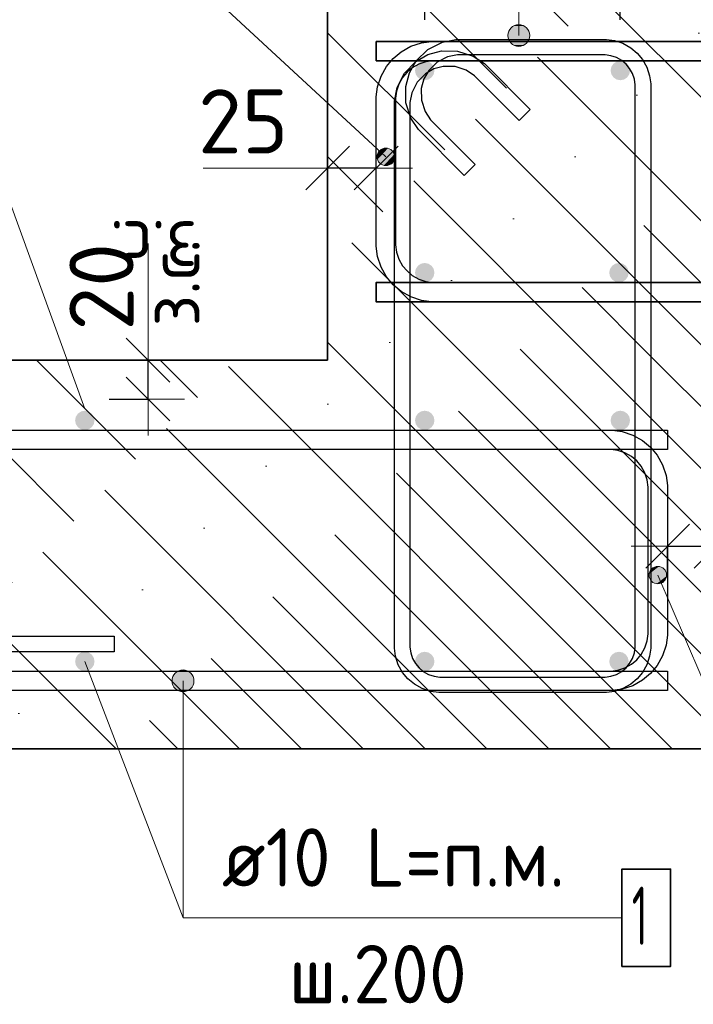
# Model space of a CAD drawing. Header units: metres. Extents: x -38 to 89, y -15 to 19.
# Tile 105 of 120: x 72.118 to 72.465, y 6.137 to 6.643. Entities that reach past the tile are written whole.
import ezdxf

# ---------------------------------------------------------------- set-up
doc = ezdxf.new("R2010")
doc.units = ezdxf.units.M
doc.header["$PDMODE"] = 65
for name, color, linetype, lineweight in [('XR$5$Арм. стержнями верхней зоны', 180, 'Continuous', 35), ('XR$5$Арм. стержнями нижней зоны', 180, 'Continuous', 35), ('XR$5$Арм.стержн. Арматура края', 96, 'Continuous', 35), ('XR$5$Арм.стержн. Хомут', 240, 'Continuous', 35), ('XR$5$Размерная линия (1)', 7, 'Continuous', 13), ('XR$5$Размерная линия_ общее', 7, 'Continuous', 13)]:
    doc.layers.add(name, color=color, linetype=linetype, lineweight=lineweight)
doc.layers.add('XR$5$Арм.стержн. Фиксатор', color=7, linetype='Continuous', lineweight=35, true_color=0x501e0f)
doc.styles.add('ISOCPEUR', font='txt')
doc.dimstyles.new('DIMSTYLE_25', dxfattribs={"dimtxt": 0.033, "dimasz": 0.0375, "dimexe": 0, "dimexo": 0, "dimgap": 0.0165, "dimtad": 2, "dimdec": 0, "dimlfac": 1000, "dimrnd": 1, "dimzin": 12, "dimdsep": 46, "dimtxsty": 'ISOCPEUR', "dimblk1": 'ALL_ML_STRICH', "dimblk2": 'ALL_ML_STRICH', "dimsah": 1, "dimcen": 0, "dimclrd": 7, "dimclre": 256, "dimclrt": 7, "dimadec": 0, "dimazin": 0, "dimtfac": 1, "dimtdec": 0, "dimtix": 1, "dimtmove": 2, "dimatfit": 3, "dimfxl": 0, "dimtvp": 1.2, "dimtzin": 0, "dimlwd": 0, "dimlwe": -3, "dimarcsym": 0})
doc.dimstyles.new('DIMSTYLE_27', dxfattribs={"dimtxt": 0.03, "dimasz": 0.03, "dimexe": 0, "dimexo": 0, "dimgap": 0.015, "dimtad": 2, "dimdec": 0, "dimlfac": 1000, "dimrnd": 5, "dimzin": 12, "dimdsep": 46, "dimtxsty": 'ISOCPEUR', "dimblk1": 'ALL_ML_STRICH', "dimblk2": 'ALL_ML_STRICH', "dimsah": 1, "dimcen": 0, "dimclrd": 7, "dimclre": 256, "dimclrt": 7, "dimadec": 0, "dimazin": 0, "dimtfac": 1, "dimtdec": 0, "dimtix": 1, "dimtmove": 2, "dimatfit": 3, "dimfxl": 0, "dimtvp": 1.2, "dimtzin": 0, "dimlwd": 0, "dimlwe": -3, "dimarcsym": 0})
doc.dimstyles.new('DIMSTYLE_28', dxfattribs={"dimtxt": 0.03, "dimasz": 0.03, "dimexe": 0, "dimexo": 0, "dimgap": 0.015, "dimtad": 2, "dimdec": 0, "dimlfac": 1000, "dimrnd": 5, "dimzin": 12, "dimdsep": 46, "dimtxsty": 'ISOCPEUR', "dimblk1": 'ALL_ML_STRICH', "dimblk2": 'ALL_ML_STRICH', "dimsah": 1, "dimcen": 0, "dimclrd": 7, "dimclre": 256, "dimclrt": 7, "dimadec": 0, "dimazin": 0, "dimtfac": 1, "dimtdec": 0, "dimtix": 1, "dimtmove": 2, "dimatfit": 3, "dimfxl": 0, "dimtzin": 0, "dimlwd": 0, "dimlwe": -3, "dimarcsym": 0})
pattern_1 = [(135, (0, 0), (-0.031819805, -0.031819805), [0.4, -0.05, 0, -0.05]), (135, (-0.01591, -0.01591), (-0.031819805, -0.031819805), [0.8, -0.1, 0.1, -0.1])]

# ---------------------------------------------------------------- blocks, each defined once
blk = doc.blocks.new('ALL_ML_STRICH')
at = {"color": 0, "linetype": 'ByBlock', "lineweight": -2}
for p, q in [((0, -0.5), (0, 0.5)), ((-0.3, -0.3), (0.3, 0.3)), ((-1, 0), (0.5, 0))]:
    blk.add_line(p, q, dxfattribs=at)
blk = doc.blocks.new('*D698')
at = {"layer": 'DEFPOINTS', "color": 7, "linetype": 'Continuous', "lineweight": 13, "transparency": 33554687}
for p in [(72.27679, 6.70391), (72.27679, 6.66801), (72.32679, 6.62301)]:
    blk.add_point(p, dxfattribs=at)
at = {"layer": 'XR$5$Размерная линия (1)', "color": 9, "linetype": 'Continuous', "lineweight": -2, "true_color": 0xc7c7c7, "transparency": 33554687}
for p, q in [((72.27679, 6.68801), (72.27679, 6.70391)), ((72.32679, 6.64301), (72.32679, 6.70391))]:
    blk.add_line(p, q, dxfattribs=at)
at = {"layer": 'XR$5$Размерная линия (1)', "color": 7, "linetype": 'Continuous', "lineweight": -2, "transparency": 33554687}
blk.add_line((72.27679, 6.70391), (72.32679, 6.70391), dxfattribs=at)
at = {"layer": 'XR$5$Размерная линия (1)', "color": 7, "linetype": 'Continuous', "lineweight": 13, "transparency": 33554687, "xscale": 0.03, "yscale": 0.03, "zscale": 0.03, "rotation": 180}
blk.add_blockref('ALL_ML_STRICH', (72.27679, 6.70391), dxfattribs=at)
at = {"layer": 'XR$5$Размерная линия (1)', "color": 7, "linetype": 'Continuous', "lineweight": 13, "transparency": 33554687, "xscale": 0.03, "yscale": 0.03, "zscale": 0.03}
blk.add_blockref('ALL_ML_STRICH', (72.32679, 6.70391), dxfattribs=at)
at = {"layer": 'XR$5$Размерная линия (1)', "color": 7, "linetype": 'Continuous', "lineweight": 13, "transparency": 33554687, "insert": (72.23769, 6.72649), "char_height": 0.03, "width": 0.06, "attachment_point": 5, "style": 'ISOCPEUR'}
blk.add_mtext('\\A1;{50}', dxfattribs=at)
blk = doc.blocks.new('*D699')
at = {"layer": 'DEFPOINTS', "color": 7, "linetype": 'Continuous', "lineweight": 13, "transparency": 33554687}
for p in [(72.32679, 6.70391), (72.32679, 6.62301), (72.42749, 6.62301)]:
    blk.add_point(p, dxfattribs=at)
at = {"layer": 'XR$5$Размерная линия (1)', "color": 9, "linetype": 'Continuous', "lineweight": -2, "true_color": 0xc7c7c7, "transparency": 33554687}
for p, q in [((72.32679, 6.64301), (72.32679, 6.70391)), ((72.42749, 6.64301), (72.42749, 6.70391))]:
    blk.add_line(p, q, dxfattribs=at)
at = {"layer": 'XR$5$Размерная линия (1)', "color": 7, "linetype": 'Continuous', "lineweight": -2, "transparency": 33554687}
blk.add_line((72.32679, 6.70391), (72.42749, 6.70391), dxfattribs=at)
at = {"layer": 'XR$5$Размерная линия (1)', "color": 7, "linetype": 'Continuous', "lineweight": 13, "transparency": 33554687, "xscale": 0.03, "yscale": 0.03, "zscale": 0.03, "rotation": 180}
blk.add_blockref('ALL_ML_STRICH', (72.32679, 6.70391), dxfattribs=at)
at = {"layer": 'XR$5$Размерная линия (1)', "color": 7, "linetype": 'Continuous', "lineweight": 13, "transparency": 33554687, "xscale": 0.03, "yscale": 0.03, "zscale": 0.03}
blk.add_blockref('ALL_ML_STRICH', (72.42749, 6.70391), dxfattribs=at)
at = {"layer": 'XR$5$Размерная линия (1)', "color": 7, "linetype": 'Continuous', "lineweight": 13, "transparency": 33554687, "insert": (72.38164, 6.72641), "char_height": 0.03, "width": 0.09, "attachment_point": 5, "style": 'ISOCPEUR'}
blk.add_mtext('\\A1;{100}', dxfattribs=at)
blk = doc.blocks.new('*D704')
at = {"layer": 'DEFPOINTS', "color": 7, "linetype": 'Continuous', "lineweight": 13, "transparency": 33554687}
for p in [(72.14438, 6.46801), (72.14438, 6.44801), (72.18437, 6.44801)]:
    blk.add_point(p, dxfattribs=at)
at = {"layer": 'XR$5$Размерная линия_ общее', "color": 253, "linetype": 'Continuous', "lineweight": -2, "true_color": 0xa0a0a0, "transparency": 33554687}
for p, q in [((72.16438, 6.46801), (72.18437, 6.46801)), ((72.16438, 6.44801), (72.18437, 6.44801))]:
    blk.add_line(p, q, dxfattribs=at)
at = {"layer": 'XR$5$Размерная линия_ общее', "color": 7, "linetype": 'Continuous', "lineweight": -2, "transparency": 33554687}
blk.add_line((72.18437, 6.44801), (72.18437, 6.46801), dxfattribs=at)
at = {"layer": 'XR$5$Размерная линия_ общее', "color": 7, "linetype": 'Continuous', "lineweight": 13, "transparency": 33554687, "xscale": 0.0375, "yscale": 0.0375, "zscale": 0.0375}
for p, rotation in [((72.18437, 6.46801), 90), ((72.18437, 6.44801), 270)]:
    blk.add_blockref('ALL_ML_STRICH', p, dxfattribs=dict(at, rotation=rotation))
at = {"layer": 'XR$5$Размерная линия_ общее', "color": 7, "linetype": 'Continuous', "lineweight": 13, "transparency": 33554687, "insert": (72.1839, 6.48537), "char_height": 0.027, "width": 0.00135, "attachment_point": 1, "rotation": 90, "line_spacing_factor": 0.60241, "style": 'ISOCPEUR'}
blk.add_mtext('з.с.', dxfattribs=at)
at = {"layer": 'XR$5$Размерная линия_ общее', "color": 7, "linetype": 'Continuous', "lineweight": 13, "transparency": 33554687, "insert": (72.16037, 6.50574), "char_height": 0.033, "width": 0.066, "attachment_point": 5, "rotation": 90, "style": 'ISOCPEUR'}
blk.add_mtext('\\A1;{20}', dxfattribs=at)
blk = doc.blocks.new('*D705')
at = {"layer": 'DEFPOINTS', "color": 7, "linetype": 'Continuous', "lineweight": 13, "transparency": 33554687}
for p in [(72.30179, 6.56683), (72.30179, 6.53184), (72.27679, 6.52684)]:
    blk.add_point(p, dxfattribs=at)
at = {"layer": 'XR$5$Размерная линия_ общее', "color": 253, "linetype": 'Continuous', "lineweight": -2, "true_color": 0xa0a0a0, "transparency": 33554687}
for p, q in [((72.27679, 6.54684), (72.27679, 6.56683)), ((72.30179, 6.55184), (72.30179, 6.56683))]:
    blk.add_line(p, q, dxfattribs=at)
at = {"layer": 'XR$5$Размерная линия_ общее', "color": 7, "linetype": 'Continuous', "lineweight": -2, "transparency": 33554687}
blk.add_line((72.30179, 6.56683), (72.27679, 6.56683), dxfattribs=at)
at = {"layer": 'XR$5$Размерная линия_ общее', "color": 7, "linetype": 'Continuous', "lineweight": 13, "transparency": 33554687, "xscale": 0.0375, "yscale": 0.0375, "zscale": 0.0375}
for p, rotation in [((72.27679, 6.56683), 180), ((72.30179, 6.56683), 360)]:
    blk.add_blockref('ALL_ML_STRICH', p, dxfattribs=dict(at, rotation=rotation))
at = {"layer": 'XR$5$Размерная линия_ общее', "color": 7, "linetype": 'Continuous', "lineweight": 13, "transparency": 33554687, "insert": (72.23336, 6.59083), "char_height": 0.033, "width": 0.066, "attachment_point": 5, "style": 'ISOCPEUR'}
blk.add_mtext('\\A1;{25}', dxfattribs=at)
at = {"layer": 'XR$5$Размерная линия_ общее', "color": 7, "linetype": 'Continuous', "lineweight": 13, "transparency": 33554687, "insert": (72.20976, 6.51262), "char_height": 0.027, "width": 0.00135, "attachment_point": 1, "rotation": 180, "line_spacing_factor": 0.60241, "style": 'ISOCPEUR'}
blk.add_mtext('з.с.', dxfattribs=at)
blk = doc.blocks.new('*D706')
at = {"layer": 'DEFPOINTS', "color": 7, "linetype": 'Continuous', "lineweight": 13, "transparency": 33554687}
for p in [(72.45179, 6.37232), (72.45179, 6.33733), (72.47679, 6.33233)]:
    blk.add_point(p, dxfattribs=at)
at = {"layer": 'XR$5$Размерная линия_ общее', "color": 253, "linetype": 'Continuous', "lineweight": -2, "true_color": 0xa0a0a0, "transparency": 33554687}
for p, q in [((72.45179, 6.35733), (72.45179, 6.37232)), ((72.47679, 6.35233), (72.47679, 6.37232))]:
    blk.add_line(p, q, dxfattribs=at)
at = {"layer": 'XR$5$Размерная линия_ общее', "color": 7, "linetype": 'Continuous', "lineweight": -2, "transparency": 33554687}
blk.add_line((72.45179, 6.37232), (72.47679, 6.37232), dxfattribs=at)
at = {"layer": 'XR$5$Размерная линия_ общее', "color": 7, "linetype": 'Continuous', "lineweight": 13, "transparency": 33554687, "xscale": 0.0375, "yscale": 0.0375, "zscale": 0.0375, "rotation": 180}
blk.add_blockref('ALL_ML_STRICH', (72.45179, 6.37232), dxfattribs=at)
at = {"layer": 'XR$5$Размерная линия_ общее', "color": 7, "linetype": 'Continuous', "lineweight": 13, "transparency": 33554687, "xscale": 0.0375, "yscale": 0.0375, "zscale": 0.0375}
blk.add_blockref('ALL_ML_STRICH', (72.47679, 6.37232), dxfattribs=at)
at = {"layer": 'XR$5$Размерная линия_ общее', "color": 7, "linetype": 'Continuous', "lineweight": 13, "transparency": 33554687, "insert": (72.52351, 6.39632), "char_height": 0.033, "width": 0.066, "attachment_point": 5, "style": 'ISOCPEUR'}
blk.add_mtext('\\A1;{25}', dxfattribs=at)
at = {"layer": 'XR$5$Размерная линия_ общее', "color": 7, "linetype": 'Continuous', "lineweight": 13, "transparency": 33554687, "insert": (72.49657, 6.37211), "char_height": 0.027, "width": 0.00135, "attachment_point": 1, "line_spacing_factor": 0.60241, "style": 'ISOCPEUR'}
blk.add_mtext('з.с.', dxfattribs=at)

msp = doc.modelspace()

# ---------------------------------------------------------------- hatches: boundary and pattern name
at = {"linetype": 'Continuous', "lineweight": 13, "transparency": 33554687}
h = msp.add_hatch(dxfattribs=at)
h.set_pattern_fill('__________540', scale=0.015, style=0, pattern_type=2)
h.set_pattern_definition(pattern_1)
h.paths.add_polyline_path([(72.27679, 6.66801), (72.27679, 6.46801), (72.84453, 6.46801), (72.84453, 6.66801)], flags=0)
h = msp.add_hatch(dxfattribs=at)
h.set_pattern_fill('__________540', scale=0.015, style=0, pattern_type=2)
h.set_pattern_definition(pattern_1)
h.paths.add_polyline_path([(72.47679, 6.26801), (72.47679, 6.46801), (71.92453, 6.46801), (71.92453, 6.26801)], flags=0)
at = {"layer": 'XR$5$Арм. стержнями верхней зоны', "linetype": 'Continuous', "lineweight": 50, "transparency": 33554687}
for points in [[(72.33179, 6.61701), (72.33141, 6.61893), (72.33033, 6.62055), (72.3287, 6.62163), (72.32679, 6.62201), (72.32488, 6.62163), (72.32325, 6.62055), (72.32217, 6.61893), (72.32179, 6.61701), (72.32217, 6.6151), (72.32325, 6.61348), (72.32488, 6.61239), (72.32679, 6.61201), (72.3287, 6.61239), (72.33033, 6.61348), (72.33141, 6.6151)], [(72.43249, 6.61701), (72.43211, 6.61893), (72.43103, 6.62055), (72.4294, 6.62163), (72.42749, 6.62201), (72.42558, 6.62163), (72.42396, 6.62055), (72.42287, 6.61893), (72.42249, 6.61701), (72.42287, 6.6151), (72.42396, 6.61348), (72.42558, 6.61239), (72.42749, 6.61201), (72.4294, 6.61239), (72.43103, 6.61348), (72.43211, 6.6151)], [(72.15679, 6.43701), (72.15641, 6.43893), (72.15532, 6.44055), (72.1537, 6.44163), (72.15179, 6.44201), (72.14988, 6.44163), (72.14825, 6.44055), (72.14717, 6.43893), (72.14679, 6.43701), (72.14717, 6.4351), (72.14825, 6.43348), (72.14988, 6.43239), (72.15179, 6.43201), (72.1537, 6.43239), (72.15532, 6.43348), (72.15641, 6.4351)], [(72.33179, 6.43701), (72.33141, 6.43893), (72.33033, 6.44055), (72.3287, 6.44163), (72.32679, 6.44201), (72.32488, 6.44163), (72.32325, 6.44055), (72.32217, 6.43893), (72.32179, 6.43701), (72.32217, 6.4351), (72.32325, 6.43348), (72.32488, 6.43239), (72.32679, 6.43201), (72.3287, 6.43239), (72.33033, 6.43348), (72.33141, 6.4351)], [(72.43249, 6.43701), (72.43211, 6.43893), (72.43103, 6.44055), (72.4294, 6.44163), (72.42749, 6.44201), (72.42558, 6.44163), (72.42396, 6.44055), (72.42287, 6.43893), (72.42249, 6.43701), (72.42287, 6.4351), (72.42396, 6.43348), (72.42558, 6.43239), (72.42749, 6.43201), (72.4294, 6.43239), (72.43103, 6.43348), (72.43211, 6.4351)]]:
    msp.add_hatch(color=4, dxfattribs=at).paths.add_polyline_path(points)
at = {"layer": 'XR$5$Арм. стержнями нижней зоны', "linetype": 'Continuous', "lineweight": 50, "transparency": 33554687}
for points in [[(72.33179, 6.51301), (72.33141, 6.51493), (72.33033, 6.51655), (72.3287, 6.51763), (72.32679, 6.51801), (72.32488, 6.51763), (72.32325, 6.51655), (72.32217, 6.51493), (72.32179, 6.51301), (72.32217, 6.5111), (72.32325, 6.50948), (72.32488, 6.50839), (72.32679, 6.50801), (72.3287, 6.50839), (72.33033, 6.50948), (72.33141, 6.5111)], [(72.43179, 6.51301), (72.43141, 6.51493), (72.43033, 6.51655), (72.4287, 6.51763), (72.42679, 6.51801), (72.42488, 6.51763), (72.42325, 6.51655), (72.42217, 6.51493), (72.42179, 6.51301), (72.42217, 6.5111), (72.42325, 6.50948), (72.42488, 6.50839), (72.42679, 6.50801), (72.4287, 6.50839), (72.43033, 6.50948), (72.43141, 6.5111)], [(72.15679, 6.31301), (72.15641, 6.31493), (72.15532, 6.31655), (72.1537, 6.31763), (72.15179, 6.31801), (72.14988, 6.31763), (72.14825, 6.31655), (72.14717, 6.31493), (72.14679, 6.31301), (72.14717, 6.3111), (72.14825, 6.30948), (72.14988, 6.30839), (72.15179, 6.30801), (72.1537, 6.30839), (72.15532, 6.30948), (72.15641, 6.3111)], [(72.33179, 6.31301), (72.33141, 6.31493), (72.33033, 6.31655), (72.3287, 6.31763), (72.32679, 6.31801), (72.32488, 6.31763), (72.32325, 6.31655), (72.32217, 6.31493), (72.32179, 6.31301), (72.32217, 6.3111), (72.32325, 6.30948), (72.32488, 6.30839), (72.32679, 6.30801), (72.3287, 6.30839), (72.33033, 6.30948), (72.33141, 6.3111)], [(72.43179, 6.31301), (72.43141, 6.31493), (72.43033, 6.31655), (72.4287, 6.31763), (72.42679, 6.31801), (72.42488, 6.31763), (72.42325, 6.31655), (72.42217, 6.31493), (72.42179, 6.31301), (72.42217, 6.3111), (72.42325, 6.30948), (72.42488, 6.30839), (72.42679, 6.30801), (72.4287, 6.30839), (72.43033, 6.30948), (72.43141, 6.3111)]]:
    msp.add_hatch(color=4, dxfattribs=at).paths.add_polyline_path(points)
at = {"layer": 'XR$5$Арм. стержнями нижней зоны', "linetype": 'Continuous', "lineweight": 13, "transparency": 33554687}
for points in [[(72.19751, 6.30582), (72.20719, 6.30582), (72.20516, 6.30785)], [(72.19751, 6.30582), (72.20516, 6.30785), (72.19954, 6.30785)], [(72.19954, 6.30785), (72.20516, 6.30785), (72.20235, 6.30864)], [(72.19673, 6.30301), (72.20798, 6.30301), (72.20719, 6.30582)], [(72.19673, 6.30301), (72.20719, 6.30582), (72.19751, 6.30582)], [(72.19751, 6.3002), (72.20798, 6.30301), (72.19673, 6.30301)], [(72.19751, 6.3002), (72.20719, 6.3002), (72.20798, 6.30301)], [(72.19954, 6.29817), (72.20719, 6.3002), (72.19751, 6.3002)], [(72.19954, 6.29817), (72.20516, 6.29817), (72.20719, 6.3002)], [(72.20516, 6.29817), (72.19954, 6.29817), (72.20235, 6.29739)]]:
    msp.add_hatch(color=7, dxfattribs=at).paths.add_polyline_path(points)
at = {"layer": 'XR$5$Арм.стержн. Арматура края', "linetype": 'Continuous', "lineweight": 13, "transparency": 33554687}
for points in [[(72.30242, 6.57356), (72.30548, 6.57686), (72.30349, 6.57563)], [(72.30548, 6.57686), (72.30242, 6.57356), (72.30251, 6.57127)], [(72.30548, 6.57686), (72.30251, 6.57127), (72.30777, 6.57694)], [(72.30777, 6.57694), (72.30251, 6.57127), (72.30373, 6.56928)], [(72.30777, 6.57694), (72.30373, 6.56928), (72.30985, 6.57588)], [(72.30985, 6.57588), (72.30373, 6.56928), (72.30581, 6.56821)], [(72.30985, 6.57588), (72.30581, 6.56821), (72.31107, 6.57389)], [(72.31107, 6.57389), (72.30581, 6.56821), (72.3081, 6.5683)], [(72.31107, 6.57389), (72.3081, 6.5683), (72.31116, 6.5716)], [(72.31116, 6.5716), (72.3081, 6.5683), (72.31009, 6.56952)], [(72.44235, 6.35799), (72.44946, 6.36104), (72.44733, 6.36189)], [(72.44235, 6.35799), (72.44733, 6.36189), (72.4432, 6.36012)], [(72.4432, 6.36012), (72.44733, 6.36189), (72.44501, 6.36158)], [(72.44265, 6.35567), (72.44946, 6.36104), (72.44235, 6.35799)], [(72.44265, 6.35567), (72.45092, 6.35922), (72.44946, 6.36104)], [(72.44412, 6.35385), (72.45092, 6.35922), (72.44265, 6.35567)], [(72.44412, 6.35385), (72.45123, 6.35691), (72.45092, 6.35922)], [(72.44625, 6.353), (72.45123, 6.35691), (72.44412, 6.35385)], [(72.44625, 6.353), (72.45038, 6.35478), (72.45123, 6.35691)], [(72.45038, 6.35478), (72.44625, 6.353), (72.44856, 6.35331)]]:
    msp.add_hatch(color=7, dxfattribs=at).paths.add_polyline_path(points)
at = {"layer": 'XR$5$Арм.стержн. Хомут', "linetype": 'Continuous', "lineweight": 13, "transparency": 33554687}
for points in [[(72.37237, 6.63985), (72.378, 6.63985), (72.37519, 6.64064)], [(72.38002, 6.63782), (72.37035, 6.63782), (72.36956, 6.63501)], [(72.38002, 6.63782), (72.36956, 6.63501), (72.38081, 6.63501)], [(72.378, 6.63985), (72.37237, 6.63985), (72.37035, 6.63782)], [(72.378, 6.63985), (72.37035, 6.63782), (72.38002, 6.63782)], [(72.38081, 6.63501), (72.36956, 6.63501), (72.37035, 6.6322)], [(72.38081, 6.63501), (72.37035, 6.6322), (72.38002, 6.6322)], [(72.38002, 6.6322), (72.37035, 6.6322), (72.37237, 6.63017)], [(72.38002, 6.6322), (72.37237, 6.63017), (72.378, 6.63017)], [(72.378, 6.63017), (72.37237, 6.63017), (72.37519, 6.62939)]]:
    msp.add_hatch(color=7, dxfattribs=at).paths.add_polyline_path(points)

# ---------------------------------------------------------------- linework, layer by layer
at = {"color": 7, "linetype": 'Continuous', "lineweight": 35, "transparency": 33554687}
for p, q in [((72.27679, 6.66801), (72.27679, 6.46801)), ((72.27679, 6.46801), (71.92453, 6.46801)), ((71.92453, 6.26801), (72.47679, 6.26801))]:
    msp.add_line(p, q, dxfattribs=at)
at = {"color": 7, "linetype": 'Continuous', "lineweight": 13, "transparency": 33554687}
for p, q in [((72.15179, 6.44301), (72.10534, 6.57066)), ((72.27679, 6.56683), (72.21279, 6.56683)), ((72.18437, 6.46801), (72.18437, 6.52801)), ((72.15179, 6.31301), (72.20235, 6.18118))]:
    msp.add_line(p, q, dxfattribs=at)
at = {"layer": 'XR$5$Арм. стержнями верхней зоны', "color": 4, "linetype": 'Continuous', "lineweight": 35, "transparency": 33554687}
msp.add_lwpolyline([(72.30179, 6.63201), (72.84953, 6.63201), (72.84953, 6.62201), (72.30179, 6.62201), (72.30179, 6.63201)], dxfattribs=at)
msp.add_lwpolyline([(72.30179, 6.63201), (72.84953, 6.63201), (72.84953, 6.62201), (72.30179, 6.62201), (72.30179, 6.63201)], dxfattribs=at)
at = {"layer": 'XR$5$Арм. стержнями верхней зоны', "color": 4, "linetype": 'Continuous', "lineweight": 25, "transparency": 33554687}
msp.add_lwpolyline([(71.91953, 6.43201), (72.45179, 6.43201), (72.45179, 6.42201), (71.91953, 6.42201), (71.91953, 6.43201)], dxfattribs=at)
msp.add_lwpolyline([(71.91953, 6.43201), (72.45179, 6.43201), (72.45179, 6.42201), (71.91953, 6.42201), (71.91953, 6.43201)], dxfattribs=at)
at = {"layer": 'XR$5$Арм. стержнями нижней зоны', "color": 7, "linetype": 'Continuous', "lineweight": 13, "transparency": 33554687}
for p, q in [((72.20235, 6.30864), (72.20235, 6.30864)), ((72.19673, 6.30301), (72.19673, 6.30301)), ((72.20235, 6.18118), (72.20235, 6.30301)), ((72.20798, 6.30301), (72.20798, 6.30301)), ((72.20235, 6.29739), (72.20235, 6.29739)), ((72.20235, 6.18118), (72.42835, 6.18118))]:
    msp.add_line(p, q, dxfattribs=at)
at = {"layer": 'XR$5$Арм. стержнями нижней зоны', "color": 4, "linetype": 'Continuous', "lineweight": 35, "transparency": 33554687}
msp.add_lwpolyline([(72.84953, 6.49801), (72.30179, 6.49801), (72.30179, 6.50801), (72.84953, 6.50801), (72.84953, 6.49801)], dxfattribs=at)
msp.add_lwpolyline([(72.84953, 6.49801), (72.30179, 6.49801), (72.30179, 6.50801), (72.84953, 6.50801), (72.84953, 6.49801)], dxfattribs=at)
at = {"layer": 'XR$5$Арм. стержнями нижней зоны', "color": 4, "linetype": 'Continuous', "lineweight": 25, "transparency": 33554687}
msp.add_lwpolyline([(72.45179, 6.29801), (71.91953, 6.29801), (71.91953, 6.30801), (72.45179, 6.30801), (72.45179, 6.29801)], dxfattribs=at)
msp.add_lwpolyline([(72.45179, 6.29801), (71.91953, 6.29801), (71.91953, 6.30801), (72.45179, 6.30801), (72.45179, 6.29801)], dxfattribs=at)
at = {"layer": 'XR$5$Арм. стержнями нижней зоны', "color": 7, "linetype": 'Continuous', "lineweight": 35, "transparency": 33554687}
msp.add_lwpolyline([(72.42835, 6.15618), (72.45335, 6.15618), (72.45335, 6.20618), (72.42835, 6.20618), (72.42835, 6.15618)], dxfattribs=at)
at = {"layer": 'XR$5$Арм. стержнями нижней зоны', "color": 7, "linetype": 'Continuous', "lineweight": 13, "transparency": 33554687}
msp.add_circle((72.20235, 6.30301), 0.00563, dxfattribs=at)
at = {"layer": 'XR$5$Арм.стержн. Арматура края', "color": 7, "linetype": 'Continuous', "lineweight": 13, "transparency": 33554687}
for p, q in [((72.17987, 6.6902), (72.30679, 6.57258)), ((72.30349, 6.57563), (72.30349, 6.57563)), ((72.30985, 6.57588), (72.30985, 6.57588)), ((72.31009, 6.56952), (72.31009, 6.56952)), ((72.30373, 6.56928), (72.30373, 6.56928)), ((72.44501, 6.36158), (72.44501, 6.36158)), ((72.51838, 6.19063), (72.44679, 6.35745)), ((72.45092, 6.35922), (72.45092, 6.35922)), ((72.44265, 6.35567), (72.44265, 6.35567)), ((72.44856, 6.35331), (72.44856, 6.35331))]:
    msp.add_line(p, q, dxfattribs=at)
at = {"layer": 'XR$5$Арм.стержн. Арматура края', "color": 4, "linetype": 'Continuous', "lineweight": 25, "transparency": 33554687}
for points in [[(72.80179, 6.49801), (72.33035, 6.49801), (72.32514, 6.49874), (72.3197, 6.50053), (72.31469, 6.50334), (72.31056, 6.50678), (72.30711, 6.51091), (72.30431, 6.51592), (72.30252, 6.52136), (72.30179, 6.52658), (72.30179, 6.60345), (72.30252, 6.60866), (72.30431, 6.6141), (72.30711, 6.61911), (72.31056, 6.62324), (72.31469, 6.62669), (72.3197, 6.62949), (72.32514, 6.63129), (72.33035, 6.63201), (72.80179, 6.63201)], [(72.80179, 6.49801), (72.33035, 6.49801), (72.32514, 6.49874), (72.3197, 6.50053), (72.31469, 6.50334), (72.31056, 6.50678), (72.30711, 6.51091), (72.30431, 6.51592), (72.30252, 6.52136), (72.30179, 6.52658), (72.30179, 6.60345), (72.30252, 6.60866), (72.30431, 6.6141), (72.30711, 6.61911), (72.31056, 6.62324), (72.31469, 6.62669), (72.3197, 6.62949), (72.32514, 6.63129), (72.33035, 6.63201), (72.80179, 6.63201)], [(72.80179, 6.62201), (72.33105, 6.62201), (72.32741, 6.62151), (72.32375, 6.6203), (72.32039, 6.61842), (72.31766, 6.61614), (72.31538, 6.61341), (72.3135, 6.61006), (72.3123, 6.60639), (72.31179, 6.60276), (72.31179, 6.52727), (72.3123, 6.52363), (72.3135, 6.51997), (72.31538, 6.51661), (72.31766, 6.51388), (72.32039, 6.51161), (72.32375, 6.50973), (72.32741, 6.50852), (72.33105, 6.50801), (72.80179, 6.50801)], [(72.80179, 6.62201), (72.33105, 6.62201), (72.32741, 6.62151), (72.32375, 6.6203), (72.32039, 6.61842), (72.31766, 6.61614), (72.31538, 6.61341), (72.3135, 6.61006), (72.3123, 6.60639), (72.31179, 6.60276), (72.31179, 6.52727), (72.3123, 6.52363), (72.3135, 6.51997), (72.31538, 6.51661), (72.31766, 6.51388), (72.32039, 6.51161), (72.32375, 6.50973), (72.32741, 6.50852), (72.33105, 6.50801), (72.80179, 6.50801)], [(71.95179, 6.43201), (72.42322, 6.43201), (72.42844, 6.43129), (72.43388, 6.42949), (72.43889, 6.42669), (72.44302, 6.42324), (72.44646, 6.41911), (72.44927, 6.4141), (72.45106, 6.40866), (72.45179, 6.40345), (72.45179, 6.32658), (72.45106, 6.32136), (72.44927, 6.31592), (72.44646, 6.31091), (72.44302, 6.30678), (72.43889, 6.30334), (72.43388, 6.30053), (72.42844, 6.29874), (72.42322, 6.29801), (71.95179, 6.29801)], [(71.95179, 6.43201), (72.42322, 6.43201), (72.42844, 6.43129), (72.43388, 6.42949), (72.43889, 6.42669), (72.44302, 6.42324), (72.44646, 6.41911), (72.44927, 6.4141), (72.45106, 6.40866), (72.45179, 6.40345), (72.45179, 6.32658), (72.45106, 6.32136), (72.44927, 6.31592), (72.44646, 6.31091), (72.44302, 6.30678), (72.43889, 6.30334), (72.43388, 6.30053), (72.42844, 6.29874), (72.42322, 6.29801), (71.95179, 6.29801)], [(71.95179, 6.30801), (72.42253, 6.30801), (72.42617, 6.30852), (72.42983, 6.30973), (72.43319, 6.31161), (72.43592, 6.31388), (72.43819, 6.31661), (72.44007, 6.31997), (72.44128, 6.32363), (72.44179, 6.32727), (72.44179, 6.40276), (72.44128, 6.40639), (72.44007, 6.41006), (72.43819, 6.41341), (72.43592, 6.41614), (72.43319, 6.41842), (72.42983, 6.4203), (72.42617, 6.42151), (72.42253, 6.42201), (71.95179, 6.42201)], [(71.95179, 6.30801), (72.42253, 6.30801), (72.42617, 6.30852), (72.42983, 6.30973), (72.43319, 6.31161), (72.43592, 6.31388), (72.43819, 6.31661), (72.44007, 6.31997), (72.44128, 6.32363), (72.44179, 6.32727), (72.44179, 6.40276), (72.44128, 6.40639), (72.44007, 6.41006), (72.43819, 6.41341), (72.43592, 6.41614), (72.43319, 6.41842), (72.42983, 6.4203), (72.42617, 6.42151), (72.42253, 6.42201), (71.95179, 6.42201)]]:
    msp.add_lwpolyline(points, dxfattribs=at)
at = {"layer": 'XR$5$Арм.стержн. Арматура края', "color": 7, "linetype": 'Continuous', "lineweight": 13, "transparency": 33554687}
for centre in [(72.30679, 6.57258), (72.44679, 6.35745)]:
    msp.add_circle(centre, 0.0045, dxfattribs=at)
at = {"layer": 'XR$5$Арм.стержн. Фиксатор', "color": 40, "linetype": 'Continuous', "lineweight": 25, "transparency": 33554687}
msp.add_lwpolyline([(71.99021, 6.32601), (72.16681, 6.32601), (72.16681, 6.31801), (71.98966, 6.31801)], dxfattribs=at)
at = {"layer": 'XR$5$Арм.стержн. Хомут', "color": 7, "linetype": 'Continuous', "lineweight": 13, "transparency": 33554687}
for p, q in [((72.37519, 6.82483), (72.37519, 6.63501)), ((72.37519, 6.64064), (72.37519, 6.64064)), ((72.36956, 6.63501), (72.36956, 6.63501)), ((72.38081, 6.63501), (72.38081, 6.63501)), ((72.37519, 6.62939), (72.37519, 6.62939))]:
    msp.add_line(p, q, dxfattribs=at)
at = {"layer": 'XR$5$Арм.стержн. Хомут', "color": 40, "linetype": 'Continuous', "lineweight": 25, "transparency": 33554687}
msp.add_lwpolyline([(72.37545, 6.59133), (72.35246, 6.61432), (72.34815, 6.61717), (72.34239, 6.61904), (72.33635, 6.61912), (72.3315, 6.6178), (72.32714, 6.6153), (72.32292, 6.61098), (72.32017, 6.60558), (72.31914, 6.60052), (72.31914, 6.32042), (72.31955, 6.31751), (72.32051, 6.31458), (72.32202, 6.31189), (72.32384, 6.30971), (72.32602, 6.30789), (72.3287, 6.30638), (72.33164, 6.30542), (72.33455, 6.30501), (72.41973, 6.30501), (72.42264, 6.30542), (72.42558, 6.30638), (72.42826, 6.30789), (72.43044, 6.30971), (72.43226, 6.31189), (72.43377, 6.31458), (72.43474, 6.31751), (72.43514, 6.32042), (72.43514, 6.60961), (72.43474, 6.61251), (72.43377, 6.61545), (72.43226, 6.61813), (72.43044, 6.62031), (72.42826, 6.62214), (72.42558, 6.62364), (72.42264, 6.62461), (72.41973, 6.62501), (72.34363, 6.62501), (72.33858, 6.62398), (72.33318, 6.62123), (72.32885, 6.61702), (72.32635, 6.61265), (72.32503, 6.6078), (72.32511, 6.60176), (72.32698, 6.596), (72.32983, 6.59169), (72.35282, 6.56871), (72.34716, 6.56305), (72.32361, 6.58661), (72.31971, 6.59249), (72.31713, 6.60044), (72.31702, 6.60882), (72.3189, 6.61574), (72.32246, 6.62197), (72.32846, 6.62781), (72.33591, 6.6316), (72.34283, 6.63301), (72.42029, 6.63301), (72.42446, 6.63243), (72.42881, 6.631), (72.43282, 6.62875), (72.43612, 6.62599), (72.43888, 6.62269), (72.44113, 6.61868), (72.44256, 6.61433), (72.44314, 6.61016), (72.44314, 6.31986), (72.44256, 6.31569), (72.44113, 6.31134), (72.43888, 6.30733), (72.43612, 6.30403), (72.43282, 6.30127), (72.42881, 6.29903), (72.42446, 6.29759), (72.42029, 6.29701), (72.33399, 6.29701), (72.32982, 6.29759), (72.32547, 6.29903), (72.32146, 6.30127), (72.31816, 6.30403), (72.3154, 6.30733), (72.31316, 6.31134), (72.31172, 6.31569), (72.31114, 6.31986), (72.31114, 6.60132), (72.31255, 6.60824), (72.31634, 6.61569), (72.32219, 6.62169), (72.32841, 6.62525), (72.33534, 6.62713), (72.34371, 6.62703), (72.35166, 6.62444), (72.35755, 6.62055), (72.3811, 6.59699), (72.37545, 6.59133)], dxfattribs=at)
msp.add_lwpolyline([(72.37545, 6.59133), (72.35246, 6.61432), (72.34815, 6.61717), (72.34239, 6.61904), (72.33635, 6.61912), (72.3315, 6.6178), (72.32714, 6.6153), (72.32292, 6.61098), (72.32017, 6.60558), (72.31914, 6.60052), (72.31914, 6.32042), (72.31955, 6.31751), (72.32051, 6.31458), (72.32202, 6.31189), (72.32384, 6.30971), (72.32602, 6.30789), (72.3287, 6.30638), (72.33164, 6.30542), (72.33455, 6.30501), (72.41973, 6.30501), (72.42264, 6.30542), (72.42558, 6.30638), (72.42826, 6.30789), (72.43044, 6.30971), (72.43226, 6.31189), (72.43377, 6.31458), (72.43474, 6.31751), (72.43514, 6.32042), (72.43514, 6.60961), (72.43474, 6.61251), (72.43377, 6.61545), (72.43226, 6.61813), (72.43044, 6.62031), (72.42826, 6.62214), (72.42558, 6.62364), (72.42264, 6.62461), (72.41973, 6.62501), (72.34363, 6.62501), (72.33858, 6.62398), (72.33318, 6.62123), (72.32885, 6.61702), (72.32635, 6.61265), (72.32503, 6.6078), (72.32511, 6.60176), (72.32698, 6.596), (72.32983, 6.59169), (72.35282, 6.56871), (72.34716, 6.56305), (72.32361, 6.58661), (72.31971, 6.59249), (72.31713, 6.60044), (72.31702, 6.60882), (72.3189, 6.61574), (72.32246, 6.62197), (72.32846, 6.62781), (72.33591, 6.6316), (72.34283, 6.63301), (72.42029, 6.63301), (72.42446, 6.63243), (72.42881, 6.631), (72.43282, 6.62875), (72.43612, 6.62599), (72.43888, 6.62269), (72.44113, 6.61868), (72.44256, 6.61433), (72.44314, 6.61016), (72.44314, 6.31986), (72.44256, 6.31569), (72.44113, 6.31134), (72.43888, 6.30733), (72.43612, 6.30403), (72.43282, 6.30127), (72.42881, 6.29903), (72.42446, 6.29759), (72.42029, 6.29701), (72.33399, 6.29701), (72.32982, 6.29759), (72.32547, 6.29903), (72.32146, 6.30127), (72.31816, 6.30403), (72.3154, 6.30733), (72.31316, 6.31134), (72.31172, 6.31569), (72.31114, 6.31986), (72.31114, 6.60132), (72.31255, 6.60824), (72.31634, 6.61569), (72.32219, 6.62169), (72.32841, 6.62525), (72.33534, 6.62713), (72.34371, 6.62703), (72.35166, 6.62444), (72.35755, 6.62055), (72.3811, 6.59699), (72.37545, 6.59133)], dxfattribs=at)
at = {"layer": 'XR$5$Арм.стержн. Хомут', "color": 7, "linetype": 'Continuous', "lineweight": 13, "transparency": 33554687}
msp.add_circle((72.37519, 6.63501), 0.00563, dxfattribs=at)

# ---------------------------------------------------------------- texts
at = {"layer": 'XR$5$Арм. стержнями нижней зоны', "color": 7, "linetype": 'Continuous', "lineweight": 25, "transparency": 33554687, "char_height": 0.03, "attachment_point": 7, "style": 'ISOCPEUR'}
for s, insert, width in [('\\W0.94;ø10 L=п.м.', (72.22235, 6.19718), 0.1999832), ('\\W0.56;1', (72.43335, 6.16718), 0.0233333), ('\\W0.95;ш.200 ', (72.25685, 6.13718), 0.1311995)]:
    msp.add_mtext(s, dxfattribs=dict(at, insert=insert, width=width))

# ---------------------------------------------------------------- dimensions: what is measured, and where the dimension line sits
at = {"layer": 'XR$5$Размерная линия (1)', "color": 7, "linetype": 'Continuous', "lineweight": 13, "transparency": 33554687}
for base, p1, p2, dimstyle, picture, middle in [((72.32679, 6.70391), (72.27679, 6.68801), (72.32679, 6.64301), 'DIMSTYLE_27', '*D698', (72.23769, 6.72649)), ((72.42749, 6.70391), (72.32679, 6.64301), (72.42749, 6.64301), 'DIMSTYLE_28', '*D699', (72.38164, 6.72641))]:
    dim = msp.add_linear_dim(base=base, p1=p1, p2=p2, dimstyle=dimstyle, override={"dimpost": '<>', "dimclrd": 7, "dimclre": 9, "dimclrt": 7, "dimlwd": 0, "dimlwe": 65533}, dxfattribs=at)
    dim.commit()
    dim.dimension.update_dxf_attribs({"geometry": picture, "text_midpoint": middle, "dimtype": 160})
at = {"layer": 'XR$5$Размерная линия_ общее', "color": 7, "linetype": 'Continuous', "lineweight": 13, "transparency": 33554687}
for base, p1, p2, angle, picture, middle in [((72.27679, 6.56683), (72.30179, 6.55184), (72.27679, 6.54684), 180, '*D705', (72.23336, 6.59083)), ((72.18437, 6.46801), (72.16438, 6.44801), (72.16438, 6.46801), 90, '*D704', (72.16037, 6.50574))]:
    dim = msp.add_linear_dim(base=base, p1=p1, p2=p2, angle=angle, text='<>\\Xз.с.', dimstyle='DIMSTYLE_25', override={"dimpost": '<>', "dimclrd": 7, "dimclre": 253, "dimclrt": 7, "dimlwd": 0, "dimlwe": 65533}, dxfattribs=at)
    dim.commit()
    dim.dimension.update_dxf_attribs({"geometry": picture, "text_midpoint": middle, "dimtype": 160})
dim = msp.add_linear_dim(base=(72.47679, 6.37232), p1=(72.45179, 6.35733), p2=(72.47679, 6.35233), text='<>\\Xз.с.', dimstyle='DIMSTYLE_25', override={"dimpost": '<>', "dimclrd": 7, "dimclre": 253, "dimclrt": 7, "dimlwd": 0, "dimlwe": 65533}, dxfattribs=at)
dim.commit()
dim.dimension.update_dxf_attribs({"geometry": '*D706', "text_midpoint": (72.52351, 6.39632), "dimtype": 160})

doc.saveas('drawing.dxf')
